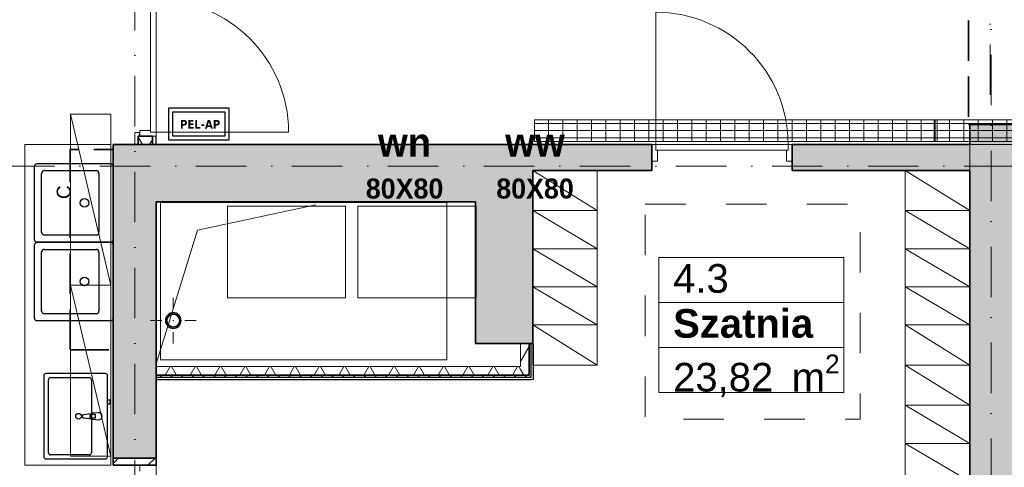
# Model space of a CAD drawing. Header units: millimetres. Extents: x 82175 to 237000, y 24756 to 471700.
# Tile 5 of 256: x 100507 to 107382, y 95175 to 98301. Entities that reach past the tile are written whole.
import ezdxf
from ezdxf.enums import TextEntityAlignment as Align

# ---------------------------------------------------------------- set-up
doc = ezdxf.new("R2010")
doc.units = ezdxf.units.MM
for name, pattern in [('Krawędzie ukryte', [3.912222, 2.822222, -1.09]), ('Kropki i Kreski', [6.702778, 3.527778, -1.763889, 0, -1.411111]), ('Przerywana', [5.644444, 2.822222, -2.822222])]:
    doc.linetypes.add(name, pattern=pattern)
for name, color, linetype in [('#EL - PELAP', 196, 'Continuous'), ('- strefy pomieszczeń', 8, 'Continuous'), ('2D - Ogólne', 8, 'Continuous'), ('2D - Rysunki i Obrazki', 8, 'Continuous'), ('Drzwi Archicad', 8, 'Continuous'), ('Instalacje - Went_Klim', 8, 'Continuous'), ('Konstrukcja - Belki', 8, 'Continuous'), ('Konstrukcja - Siatka mod', 8, 'Continuous'), ('Konstrukcja - Stropy', 8, 'Continuous'), ('Konstrukcja - Ściany działowe', 8, 'Continuous'), ('Konstrukcja - Ściany nośne wew..P', 8, 'Continuous'), ('PIONY INST', 8, 'Continuous'), ('Wnętrze - Umeblowanie', 8, 'Continuous'), ('Wnętrze - Wyposażenie', 8, 'Continuous')]:
    doc.layers.add(name, color=color, linetype=linetype)
for name, color, linetype, lineweight in [('#EL-IT', 4, 'Continuous', 35), ('2DE_PRO_Cblf304L', 30, 'Continuous', 15), ('CP_DETAL', 33, 'Continuous', 9)]:
    doc.layers.add(name, color=color, linetype=linetype, lineweight=lineweight)
doc.styles.add('CP_ATTR', font='ARIAL.TTF')
doc.styles.get("Standard").update_dxf_attribs({"font": 'arial.ttf'})
doc.styles.add('STYL_AUTOMATYCZNY_1', font='arial.ttf')
doc.styles.add('STYL_AUTOMATYCZNY_11', font='txt')
doc.styles.add('STYL_AUTOMATYCZNY_2', font='arial.ttf')
doc.styles.add('STYL_AUTOMATYCZNY_8', font='txt')
pattern_1 = [(60, (-135208.59, 381186.62), (-129.90381, 75), []), (120, (-135208.59, 381186.62), (129.90381, 75), [])]

# ---------------------------------------------------------------- blocks, each defined once
blk = doc.blocks.new('2Dcblfmark100')
at = {"color": 3}
for p, q in [((-10, -50), (-10, 50)), ((10, -50), (10, 50))]:
    blk.add_line(p, q, dxfattribs=at)
blk = doc.blocks.new('2dcblf_korcf105v_b150_h105_5e1nhc4')
at = {"layer": 'CP_DETAL'}
h = blk.add_hatch(dxfattribs=at)
h.set_pattern_fill('_USER', color=256, scale=100, angle=90, style=0, pattern_type=0)
h.set_pattern_definition([(90, (-3e-14, 0), (-100, 6e-15), [])])
h.paths.add_polyline_path([(0, 75), (11800, 75), (11800, -75), (0, -75)])
for p, q in [((0, 75), (11800, 75)), ((11800, -75), (11800, 75)), ((0, -75), (11800, -75))]:
    blk.add_line(p, q)
for p, q in [((11800, 50), (0, 50)), ((0, 0), (11800, 0)), ((11800, -50), (0, -50))]:
    blk.add_line(p, q, dxfattribs=at)
at = {"yscale": 1.5}
blk.add_blockref('2Dcblfmark100', (9000, 0), dxfattribs=at)
at = {"linetype": 'ByBlock', "style": 'CP_ATTR', "flags": 9}
for tag in ['NAME', 'NUMBER', 'GROUP', 'ORDER-NO', 'PRODUCER', 'COUPLERS', 'MOUNTDIST', 'MOUNTINGS', 'OTHER', 'WEIGHT', 'DIVIDER', 'COVER']:
    blk.add_attdef(tag, text='', height=0.00005, dxfattribs=at).set_placement((-0.1, 0), align=Align.MIDDLE_LEFT)
blk = doc.blocks.new('16C009C')
blk.add_lwpolyline([(-39.6, -170.5), (-404.1, -170.5), (-404.1, 0), (-39.6, 0)], close=True)
at = {"insert": (-72.6, -86.7), "char_height": 60, "width": 184.866, "attachment_point": 6}
blk.add_mtext('\\fTahoma|b1|i0|c238;\\A1;PEL-AP', dxfattribs=at)
blk = doc.blocks.new('pel-ap')
at = {"layer": '#EL - PELAP', "color": 2}
blk.add_lwpolyline([(208.5, -209.4), (-209.7, -209.4), (-209.7, 14.9), (208.5, 14.9)], close=True, dxfattribs=at)
at = {"layer": '#EL - PELAP', "color": 2, "rotation": 359.9999999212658}
blk.add_blockref('16C009C', (221.2, -12), dxfattribs=at)

msp = doc.modelspace()

# ---------------------------------------------------------------- hatches: boundary and pattern name
at = {"layer": 'Konstrukcja - Ściany działowe', "linetype": 'Continuous', "lineweight": 13}
h = msp.add_hatch(dxfattribs=at)
h.set_pattern_fill('Izolacja_miękka_0006', color=8, style=0, pattern_type=2)
h.set_pattern_definition(pattern_1)
h.paths.add_polyline_path([(101335, 97428.9), (101435, 97428.9), (101435, 97487.9), (101345, 97487.9), (101335, 97487.9)])
for points in [[(104090, 97248.9), (104920, 97248.9), (104920, 97428.9), (104090, 97428.9)], [(107440, 97248.9), (107440, 97428.9), (105900, 97428.9), (105900, 97248.9)]]:
    msp.add_hatch(color=8, dxfattribs=at).paths.add_polyline_path(points)
h = msp.add_hatch(dxfattribs=at)
h.set_pattern_fill('Izolacja_miękka_0006', color=8, style=0, pattern_type=2)
h.set_pattern_definition(pattern_1)
h.paths.add_polyline_path([(104064, 95878.9), (104064, 96038.9), (104004, 96038.9), (104004, 95878.9)])
h = msp.add_hatch(dxfattribs=at)
h.set_pattern_fill('Izolacja_miękka_0006', color=8, style=0, pattern_type=2)
h.set_pattern_definition(pattern_1)
h.paths.add_polyline_path([(104004, 95878.9), (101460, 95878.9), (101460, 95818.9), (104004, 95818.9)])
h = msp.add_hatch(dxfattribs=at)
h.set_pattern_fill('Izolacja_miękka_0006', color=8, style=0, pattern_type=2)
h.set_pattern_definition(pattern_1)
h.paths.add_polyline_path([(104004, 95818.9), (104064, 95818.9), (104004, 95878.9)])
h = msp.add_hatch(dxfattribs=at)
h.set_pattern_fill('Gips_0006', color=256, style=0, pattern_type=2)
h.set_pattern_definition([(0, (-135208.59, 381186.615), (0, 75), [0, -75])])
h.paths.add_polyline_path([(104064, 95818.9), (101460, 95818.9), (101460, 95803.9), (104064, 95803.9)])
at = {"layer": 'Konstrukcja - Ściany nośne wew..P', "linetype": 'Continuous', "lineweight": 13}
for points in [[(107140, 97568.9), (107140, 97428.9), (107440, 97428.9), (107440, 97568.9)], [(101460, 97028.9), (101160, 97428.9), (101160, 97028.9)], [(101460, 97428.9), (101160, 97428.9), (101460, 97028.9)], [(101460, 97028.9), (103690, 97028.9), (103690, 97428.9), (101460, 97428.9)], [(103690, 97028.9), (104090, 97428.9), (103690, 97428.9)], [(103690, 97028.9), (104090, 97028.9), (104090, 97428.9)], [(107440, 92378.9), (107440, 97248.9), (107140, 97248.9), (107140, 92378.9)], [(101160, 97028.9), (101160, 95238.9), (101460, 95238.9), (101460, 97028.9)], [(103690, 97028.9), (103690, 96038.9), (104090, 96038.9), (104090, 97028.9)]]:
    msp.add_hatch(color=8, dxfattribs=at).paths.add_polyline_path(points)
h = msp.add_hatch(dxfattribs=at)
h.set_pattern_fill('Bloczki_ceramiczne_0006', color=8, style=0, pattern_type=2)
h.set_pattern_definition([(45, (-135208.59, 381186.62), (-127.27922, 127.27922), [])])
h.paths.add_polyline_path([(101160, 95238.9), (101160, 95188.8), (101460, 95188.8), (101460, 95238.9)])
at = {"layer": 'PIONY INST', "linetype": 'Continuous', "lineweight": 13}
h = msp.add_hatch(color=8, dxfattribs=at)
h.paths.add_polyline_path([(101579.2, 96254.6, 0.414214), (101524.2, 96199.6, 0.414214), (101579.2, 96144.6, 0.414214), (101634.2, 96199.6, 0.414214)])
h.paths.add_polyline_path([(101579.2, 96244.6, -1), (101579.2, 96154.6, -1)], flags=0)

# ---------------------------------------------------------------- linework, layer by layer
at = {"layer": '- strefy pomieszczeń', "color": 8, "linetype": 'Continuous', "lineweight": 13, "ltscale": 100}
for p, q in [((104969.4, 96639.8), (106261.2, 96639.8)), ((104969.4, 96325.5), (104969.4, 96639.8)), ((106261.2, 96639.8), (106261.2, 96325.5)), ((106261.2, 96325.5), (104969.4, 96325.5)), ((104969.4, 96325.5), (106261.2, 96325.5)), ((104969.4, 96011.2), (104969.4, 96325.5)), ((106261.2, 96325.5), (106261.2, 96011.2)), ((106261.2, 96011.2), (104969.4, 96011.2)), ((104969.4, 96011.2), (106261.2, 96011.2)), ((104969.4, 95696.9), (104969.4, 96011.2)), ((106261.2, 96011.2), (106261.2, 95696.9)), ((106261.2, 95696.9), (104969.4, 95696.9))]:
    msp.add_line(p, q, dxfattribs=at)
at = {"color": 8, "linetype": 'Continuous', "lineweight": 35, "ltscale": 100, "flags": 128}
for points in [[(105900, 97248.9), (105900, 97428.9)], [(101160, 95238.9), (101160, 95188.8)], [(101460, 95188.8), (101460, 95238.9)], [(101460, 95188.8), (101160, 95188.8)]]:
    msp.add_lwpolyline(points, dxfattribs=at)
at = {"layer": '2D - Ogólne', "color": 8, "linetype": 'Continuous', "lineweight": 20, "ltscale": 100}
for p, q in [((107140, 97428.9), (107140, 97568.9)), ((104090, 96168.6), (104090, 97128.9)), ((101460, 92568.9), (101460, 96248.9))]:
    msp.add_line(p, q, dxfattribs=at)
at = {"layer": '2D - Ogólne', "color": 8, "linetype": 'Continuous', "lineweight": 13, "ltscale": 100, "flags": 128}
msp.add_lwpolyline([(102573.8, 97008.9), (101748.8, 96832.3), (101460, 95898.6)], dxfattribs=at)
at = {"layer": '2D - Ogólne', "color": 8, "linetype": 'Przerywana', "lineweight": 13, "ltscale": 100, "flags": 128}
msp.add_lwpolyline([(104874.9, 97011.6), (106374.9, 97011.6), (106374.9, 95511.6), (104874.9, 95511.6)], close=True, dxfattribs=at)
at = {"layer": '2D - Rysunki i Obrazki', "color": 8, "linetype": 'Continuous', "lineweight": 13, "ltscale": 100}
for p, q in [((102782.3, 96998.7), (101958.3, 96998.7)), ((101958.3, 96998.7), (101958.3, 96358.7)), ((102782.3, 96358.7), (102782.3, 96998.7)), ((103693, 96998.7), (102869, 96998.7)), ((102869, 96998.7), (102869, 96358.7)), ((103693, 96358.7), (103693, 96998.7)), ((101958.3, 96358.7), (102782.3, 96358.7)), ((102869, 96358.7), (103693, 96358.7))]:
    msp.add_line(p, q, dxfattribs=at)
at = {"layer": '2D - Rysunki i Obrazki', "color": 8, "linetype": 'Continuous', "lineweight": 13, "ltscale": 100, "flags": 128}
for points in [[(101143.1, 95188.8), (100543.1, 95188.8), (100543.1, 97428.9), (101143.1, 97428.9)], [(101490.1, 97025.2), (103490.1, 97025.2), (103490.1, 95925.2), (101490.1, 95925.2)]]:
    msp.add_lwpolyline(points, close=True, dxfattribs=at)
at = {"layer": 'Drzwi Archicad', "color": 8, "linetype": 'Continuous', "lineweight": 13, "ltscale": 100}
for p, q in [((101420, 97515.9), (101420, 98439.9)), ((101460, 98439.9), (101460, 97515.9)), ((104948, 97428.9), (104948, 98352.9)), ((101310, 97487.9), (101310, 97512.9)), ((101345, 97512.9), (101310, 97512.9)), ((101420, 97527.9), (101345, 97527.9)), ((101345, 97527.9), (101345, 97487.9)), ((101345, 97487.9), (101460, 97487.9)), ((101420, 97515.9), (101420, 97527.9)), ((101460, 97515.9), (101420, 97515.9)), ((101460, 97515.9), (101420, 97515.9)), ((101460, 97487.9), (101435, 97487.9)), ((101460, 97487.9), (101435, 97487.9)), ((101460, 97515.9), (102384, 97515.9)), ((101460, 97487.9), (101460, 97515.9)), ((104920, 97313.9), (104920, 97428.9)), ((104920, 97428.9), (104948, 97428.9)), ((104948, 97428.9), (104948, 97388.9)), ((105872, 97428.9), (104948, 97428.9)), ((104948, 97428.9), (104948, 97388.9)), ((105872, 97388.9), (105872, 97428.9)), ((105872, 97428.9), (105900, 97428.9)), ((105872, 97388.9), (105872, 97428.9)), ((105900, 97428.9), (105900, 97313.9)), ((104948, 97388.9), (104960, 97388.9)), ((104948, 97388.9), (105872, 97388.9)), ((104960, 97388.9), (104960, 97313.9)), ((105860, 97313.9), (105860, 97388.9)), ((105860, 97388.9), (105872, 97388.9)), ((104960, 97313.9), (104920, 97313.9)), ((105900, 97313.9), (105860, 97313.9)), ((101460, 95188.8), (101345, 95188.8)), ((101345, 95188.8), (101345, 95148.8)), ((101460, 95160.8), (101460, 95188.8))]:
    msp.add_line(p, q, dxfattribs=at)
at = {"layer": 'Drzwi Archicad', "color": 8, "linetype": 'Continuous', "lineweight": 35, "ltscale": 100}
for p, q in [((101435, 97487.9), (101345, 97487.9)), ((101435, 97487.9), (101345, 97487.9)), ((104920, 97428.9), (104920, 97313.9)), ((104920, 97428.9), (104920, 97313.9)), ((105900, 97428.9), (105900, 97313.9)), ((105900, 97428.9), (105900, 97313.9)), ((104920, 97313.9), (104920, 97248.9)), ((105900, 97313.9), (105900, 97248.9)), ((101345, 95188.8), (101160, 95188.8)), ((101460, 95188.8), (101345, 95188.8)), ((101460, 95188.8), (101345, 95188.8))]:
    msp.add_line(p, q, dxfattribs=at)
at = {"layer": 'Drzwi Archicad', "color": 8, "linetype": 'Continuous', "lineweight": 13, "ltscale": 100}
for centre in [(101460, 97515.9), (104948, 97428.9)]:
    msp.add_arc(centre, 924, 0, 90, dxfattribs=at)
at = {"layer": 'Instalacje - Went_Klim', "color": 8, "linetype": 'Krawędzie ukryte', "lineweight": 35, "ltscale": 100, "flags": 128}
msp.add_lwpolyline([(100860, 95995.5), (100860, 97395.5), (101160, 97395.5), (101160, 95995.5)], close=True, dxfattribs=at)
at = {"layer": 'Konstrukcja - Belki', "color": 8, "linetype": 'Krawędzie ukryte', "lineweight": 35, "ltscale": 100}
for p, q in [((107131.8, 99468.9), (107131.8, 97569.5)), ((107131.8, 97569.5), (107431.8, 97569.5))]:
    msp.add_line(p, q, dxfattribs=at)
at = {"layer": 'Konstrukcja - Belki', "color": 8, "linetype": 'Kropki i Kreski', "lineweight": 13, "ltscale": 100}
msp.add_line((107281.8, 99468.9), (107281.8, 97569.5), dxfattribs=at)
at = {"layer": 'Konstrukcja - Siatka mod', "color": 8, "linetype": 'Kropki i Kreski', "lineweight": 13, "ltscale": 100}
for p, q in [((101310, 107964.8), (101310, 91000)), ((107290, 91000), (107290, 107964.8)), ((93022.5, 97278.9), (122467, 97278.9))]:
    msp.add_line(p, q, dxfattribs=at)
at = {"layer": 'Konstrukcja - Stropy', "color": 8, "linetype": 'Continuous', "lineweight": 13, "ltscale": 100, "flags": 128}
msp.add_lwpolyline([(107140, 97428.9), (110440, 97428.9), (110440, 92404.9), (122460, 92378.9), (122510, 104858.9), (95470, 104858.9), (95470, 92228.9), (107140, 92228.9)], close=True, dxfattribs=at)
at = {"layer": 'Konstrukcja - Ściany działowe', "color": 8, "linetype": 'Continuous', "lineweight": 13, "ltscale": 100}
for p, q in [((101345, 97512.9), (101310, 97512.9)), ((101310, 97487.9), (101310, 97512.9)), ((101460, 97487.9), (101435, 97487.9))]:
    msp.add_line(p, q, dxfattribs=at)
at = {"layer": 'Konstrukcja - Ściany działowe', "color": 8, "linetype": 'Continuous', "lineweight": 35, "ltscale": 100}
for p, q in [((101335, 97487.9), (101335, 97428.9)), ((101335, 97487.9), (101345, 97487.9)), ((101435, 97487.9), (101345, 97487.9)), ((101435, 97428.9), (101435, 97487.9)), ((104920, 97428.9), (104920, 97313.9)), ((104920, 97313.9), (104920, 97248.9)), ((104064, 95878.9), (104064, 96038.9)), ((104064, 95818.9), (104064, 95878.9)), ((101460, 95818.9), (104004, 95818.9)), ((104004, 95818.9), (104064, 95818.9)), ((104004, 95818.9), (104064, 95818.9))]:
    msp.add_line(p, q, dxfattribs=at)
at = {"layer": 'Konstrukcja - Ściany działowe', "color": 8, "linetype": 'Continuous', "lineweight": 25, "ltscale": 100}
for p, q in [((101345, 97487.9), (101345, 97512.9)), ((104079, 95818.9), (104079, 96038.9)), ((101460, 95803.9), (104064, 95803.9)), ((104064, 95803.9), (104079, 95803.9)), ((104079, 95803.9), (104079, 95818.9))]:
    msp.add_line(p, q, dxfattribs=at)
at = {"layer": 'Konstrukcja - Ściany działowe', "color": 8, "linetype": 'Continuous', "lineweight": 13, "ltscale": 100, "flags": 128}
for points in [[(101310, 97487.9), (101310, 97428.9)], [(101460, 97428.9), (101435, 97428.9)], [(104004, 96038.9), (104004, 95878.9)], [(104079, 96038.9), (104064, 96038.9)], [(104094, 96038.9), (104079, 96038.9)], [(104004, 95878.9), (101460, 95878.9)], [(101460, 95803.9), (101460, 95818.9)], [(101460, 95788.9), (101460, 95803.9)], [(104094, 95788.9), (104079, 95788.9)]]:
    msp.add_lwpolyline(points, dxfattribs=at)
at = {"layer": 'Konstrukcja - Ściany działowe', "color": 8, "linetype": 'Continuous', "lineweight": 25, "ltscale": 100, "flags": 128}
for points in [[(101460, 97428.9), (101460, 97487.9)], [(101335, 97428.9), (101310, 97428.9)], [(104094, 95788.9), (104094, 96038.9)], [(101460, 95788.9), (104079, 95788.9)]]:
    msp.add_lwpolyline(points, dxfattribs=at)
at = {"layer": 'Konstrukcja - Ściany działowe', "color": 8, "linetype": 'Continuous', "lineweight": 35, "ltscale": 100, "flags": 128}
for points in [[(101435, 97428.9), (101335, 97428.9)], [(104920, 97428.9), (104090, 97428.9)], [(107140, 97428.9), (105900, 97428.9)], [(104090, 97248.9), (104920, 97248.9)], [(105900, 97248.9), (107140, 97248.9)], [(104064, 96038.9), (104004, 96038.9)], [(101460, 95818.9), (101460, 95878.9)]]:
    msp.add_lwpolyline(points, dxfattribs=at)
at = {"layer": 'Konstrukcja - Ściany nośne wew..P', "color": 8, "linetype": 'Continuous', "lineweight": 35, "ltscale": 100}
msp.add_line((101160, 95238.9), (101460, 95238.9), dxfattribs=at)
at = {"layer": 'Konstrukcja - Ściany nośne wew..P', "color": 8, "linetype": 'Continuous', "lineweight": 35, "ltscale": 100, "flags": 128}
for points in [[(107140, 97568.9), (107140, 97428.9)], [(107140, 97568.9), (107440, 97568.9)], [(101160, 97428.9), (101160, 97028.9)], [(103690, 97428.9), (101160, 97428.9)], [(104090, 97428.9), (103690, 97428.9)], [(104090, 96038.9), (104090, 97248.9)], [(107140, 97248.9), (107140, 92378.9)], [(101160, 97028.9), (101160, 95238.9)], [(101460, 95238.9), (101460, 97028.9)], [(101460, 97028.9), (103690, 97028.9)], [(103690, 97028.9), (103690, 96038.9)], [(104090, 96038.9), (103690, 96038.9)]]:
    msp.add_lwpolyline(points, dxfattribs=at)
at = {"layer": 'PIONY INST', "color": 8, "linetype": 'Continuous', "lineweight": 0, "ltscale": 100}
for p, q in [((101579.2, 96279.6), (101579.2, 96359.6)), ((101499.2, 96199.6), (101419.2, 96199.6)), ((101659.2, 96199.6), (101739.2, 96199.6)), ((101579.2, 96119.6), (101579.2, 96039.6))]:
    msp.add_line(p, q, dxfattribs=at)
at = {"layer": 'PIONY INST', "color": 8, "linetype": 'Continuous', "lineweight": 25, "ltscale": 100, "flags": 128}
msp.add_lwpolyline([(101579.2, 96254.6, 0.414214), (101524.2, 96199.6, 0.414214), (101579.2, 96144.6, 0.414214), (101634.2, 96199.6, 0.414214)], format="xyb", close=True, dxfattribs=at)
at = {"layer": 'PIONY INST', "color": 8, "linetype": 'Continuous', "lineweight": 35, "ltscale": 100, "flags": 128}
msp.add_lwpolyline([(101579.2, 96244.6, -1), (101579.2, 96154.6, -1)], format="xyb", close=True, dxfattribs=at)
at = {"layer": 'PIONY INST', "color": 8, "linetype": 'Continuous', "lineweight": 0, "ltscale": 100}
msp.add_point((101579.2, 96199.6), dxfattribs=at)
at = {"layer": 'Wnętrze - Umeblowanie', "color": 8, "linetype": 'Continuous', "lineweight": 13, "ltscale": 100}
for p, q in [((100861, 97640.4), (101143.1, 96446.8)), ((104090, 97248.9), (104540, 96967.9)), ((106690, 97248.9), (107140, 96967.9)), ((104540, 96967.9), (104090, 96967.9)), ((104090, 96967.9), (104540, 96701.9)), ((107140, 96967.9), (106690, 96967.9)), ((106690, 96967.9), (107140, 96701.9)), ((104540, 96701.9), (104090, 96701.9)), ((104090, 96701.9), (104540, 96435.9)), ((107140, 96701.9), (106690, 96701.9)), ((106690, 96701.9), (107140, 96435.9)), ((101143.1, 96446.8), (100861, 96446.8)), ((100861, 96446.8), (101143.1, 95253.2)), ((104540, 96435.9), (104090, 96435.9)), ((104090, 96435.9), (104540, 96169.9)), ((107140, 96435.9), (106690, 96435.9)), ((106690, 96435.9), (107140, 96169.9)), ((104540, 96169.9), (104090, 96169.9)), ((104090, 96169.9), (104540, 95888.9)), ((107140, 96169.9), (106690, 96169.9)), ((106690, 96169.9), (107140, 95888.9)), ((106690, 95888.9), (107140, 95607.9)), ((107140, 95607.9), (106690, 95607.9)), ((106690, 95607.9), (107140, 95341.9)), ((107140, 95341.9), (106690, 95341.9)), ((106690, 95341.9), (107140, 95075.9))]:
    msp.add_line(p, q, dxfattribs=at)
at = {"layer": 'Wnętrze - Umeblowanie', "color": 8, "linetype": 'Continuous', "lineweight": 13, "ltscale": 100, "flags": 128}
for points in [[(101143.1, 95253.2), (101143.1, 97640.4), (100861, 97640.4), (100861, 95253.2)], [(104540, 95888.9), (104540, 97248.9), (104090, 97248.9), (104090, 95888.9)], [(107140, 95888.9), (107140, 97248.9), (106690, 97248.9), (106690, 95888.9)], [(107140, 94528.9), (107140, 95888.9), (106690, 95888.9), (106690, 94528.9)]]:
    msp.add_lwpolyline(points, close=True, dxfattribs=at)
at = {"layer": 'Wnętrze - Wyposażenie', "color": 8, "linetype": 'Continuous', "lineweight": 25, "ltscale": 100}
for p, q in [((100660, 96816.8), (100660, 97226.8)), ((100680, 97246.8), (101040, 97246.8)), ((101060, 97226.8), (101060, 96816.8)), ((101040, 96796.8), (100680, 96796.8)), ((100660, 96266.8), (100660, 96676.8)), ((100680, 96696.8), (101040, 96696.8)), ((101060, 96676.8), (101060, 96266.8)), ((101040, 96246.8), (100680, 96246.8)), ((100707.8, 95276.4), (100707.8, 95786.4)), ((100722.8, 95801.4), (100992.8, 95801.4)), ((101007.8, 95786.4), (101007.8, 95276.4)), ((101018, 95545), (101032.8, 95545)), ((101032.8, 95517.8), (101018, 95517.8)), ((101032.8, 95545), (101032.8, 95517.8)), ((100992.8, 95261.4), (100722.8, 95261.4))]:
    msp.add_line(p, q, dxfattribs=at)
at = {"layer": 'Wnętrze - Wyposażenie', "color": 8, "linetype": 'Continuous', "lineweight": 25, "ltscale": 100, "flags": 128}
for points in [[(100610, 96766.8), (100610, 97276.8, -0.414214), (100630, 97296.8), (101140, 97296.8, -0.414214), (101160, 97276.8), (101160, 96766.8, -0.414214), (101140, 96746.8), (100630, 96746.8, -0.414214)], [(100610, 96216.8), (100610, 96726.8, -0.414214), (100630, 96746.8), (101140, 96746.8, -0.414214), (101160, 96726.8), (101160, 96216.8, -0.414214), (101140, 96196.8), (100630, 96196.8, -0.414214)], [(101117.8, 95816.4), (101117.8, 95246.4, -0.414214), (101102.8, 95231.4), (100692.8, 95231.4, -0.414214), (100677.8, 95246.4), (100677.8, 95816.4, -0.414214), (100692.8, 95831.4), (101102.8, 95831.4, -0.414214)], [(101057.8, 95556.4), (101015.8, 95552.4, 0.12102), (101006.3, 95549.1), (100953.4, 95542.5, 0.882566), (100953.4, 95520.3), (101006.3, 95513.7, 0.12102), (101015.8, 95510.4), (101057.8, 95506.4, 1)]]:
    msp.add_lwpolyline(points, format="xyb", close=True, dxfattribs=at)
msp.add_lwpolyline([(101117.8, 95644.9), (101117.8, 95617.9), (101137.8, 95617.9), (101137.8, 95644.9)], close=True, dxfattribs=at)
at = {"layer": 'Wnętrze - Wyposażenie', "color": 8, "linetype": 'Continuous', "lineweight": 25, "ltscale": 100}
for centre, radius in [((100960, 97021.8), 30), ((100960, 96471.8), 30), ((100917.8, 95531.4), 20)]:
    msp.add_circle(centre, radius, dxfattribs=at)
for centre, radius, start, end in [((100680, 97226.8), 20, 90, 180), ((101040, 97226.8), 20, 0, 90), ((100680, 96816.8), 20, 180, 270), ((101040, 96816.8), 20, 270, 0), ((100680, 96676.8), 20, 90, 180), ((101040, 96676.8), 20, 0, 90), ((100680, 96266.8), 20, 180, 270), ((101040, 96266.8), 20, 270, 0), ((100722.8, 95786.4), 15, 90, 180), ((100992.8, 95786.4), 15, 0, 90), ((101017.7, 95531.4), 21.1, 122.77103, 237.22897), ((101018, 95531.4), 13.6, 90, 270), ((100722.8, 95276.4), 15, 180, 270), ((100992.8, 95276.4), 15, 270, 0)]:
    msp.add_arc(centre, radius, start, end, dxfattribs=at)
for p in [(100660, 96816.8), (100660, 96266.8)]:
    msp.add_point(p, dxfattribs=at)

# ---------------------------------------------------------------- block references
at = {"layer": '#EL-IT', "rotation": 360}
msp.add_blockref('pel-ap', (101758.6, 97669.7), dxfattribs=at)
at = {"layer": '2DE_PRO_Cblf304L', "rotation": 180}
msp.add_blockref('2dcblf_korcf105v_b150_h105_5e1nhc4', (115902.1, 97526.6), dxfattribs=at)

# ---------------------------------------------------------------- texts
at = {"layer": '- strefy pomieszczeń', "color": 8, "linetype": 'Continuous', "lineweight": 13, "char_height": 200, "attachment_point": 1}
for s, insert, style in [('\\A1;{\\pql;\\pt0,100;\\fArial|b0|i0|c238|p0;\\W1.000000;4.3\\fArial|b0|i0|c238|p0;\\W1.000000;\\A1{\\H.66x;\\S^  ;}\\fArial|b0|i0|c238|p0;\\W1.000000;\\fArial|b0|i0|c238|p0;\\W1.000000;\\A1{\\H.66x;\\S^  ;}}', (105069.4, 96594), 'STYL_AUTOMATYCZNY_1'), ('\\A1;{\\pql;\\pt0,100;\\fArial|b1|i0|c238|p0;\\W1.000000;Szatnia\\fArial|b1|i0|c238|p0;\\W1.000000;\\A1{\\H.66x;\\S^  ;}\\fArial|b1|i0|c238|p0;\\W1.000000;\\fArial|b1|i0|c238|p0;\\W1.000000;\\A1{\\H.66x;\\S^  ;}}', (105069.4, 96279.8), 'STYL_AUTOMATYCZNY_2'), ('\\A1;{\\pql;\\pt0,100;\\fArial|b0|i0|c238|p0;\\W1.000000;23,82\\fArial|b0|i0|c238|p0;\\W1.000000;\\A1{\\H.66x;\\S^  ;}\\fArial|b0|i0|c238|p0;\\W1.000000; m\\fArial|b0|i0|c238|p0;\\W1.000000;\\A1{\\H.66x;\\S2^  ;}}', (105069.4, 95962.6), 'STYL_AUTOMATYCZNY_1')]:
    msp.add_mtext(s, dxfattribs=dict(at, insert=insert, style=style))
at = {"layer": '2D - Rysunki i Obrazki', "color": 8, "linetype": 'Continuous', "lineweight": 35, "char_height": 200, "attachment_point": 8, "line_spacing_factor": 1.057397, "style": 'STYL_AUTOMATYCZNY_11'}
for s, insert in [('\\A1;{\\pqc;\\fF1|b1|i0|c0|p0;\\W1.000000;wn\\P\\pqc;\\fF1|b1|i0|c0|p0;\\H0.700000x;\\W1.000000;8\\fF1|b1|i0|c0|p0;\\W1.000000;0X\\fF1|b1|i0|c0|p0;\\W1.000000;8\\fF1|b1|i0|c0|p0;\\W1.000000;0}', (103194.3, 97049.8)), ('\\A1;{\\pqc;\\fF1|b1|i0|c0|p0;\\W1.000000;ww\\P\\pqc;\\fF1|b1|i0|c0|p0;\\H0.700000x;\\W1.000000;8\\fF1|b1|i0|c0|p0;\\W1.000000;0X\\fF1|b1|i0|c0|p0;\\W1.000000;8\\fF1|b1|i0|c0|p0;\\W1.000000;0}', (104105, 97049.8))]:
    msp.add_mtext(s, dxfattribs=dict(at, insert=insert))
at = {"layer": '2D - Rysunki i Obrazki', "color": 8, "linetype": 'Continuous', "lineweight": 35, "insert": (100865.1, 97096.3), "char_height": 98.407, "attachment_point": 8, "rotation": 90, "style": 'STYL_AUTOMATYCZNY_8'}
msp.add_mtext('\\A1;{\\pqc;\\fF1|b0|i0|c0|p0;\\W1.000000;C}', dxfattribs=at)

doc.saveas('drawing.dxf')
